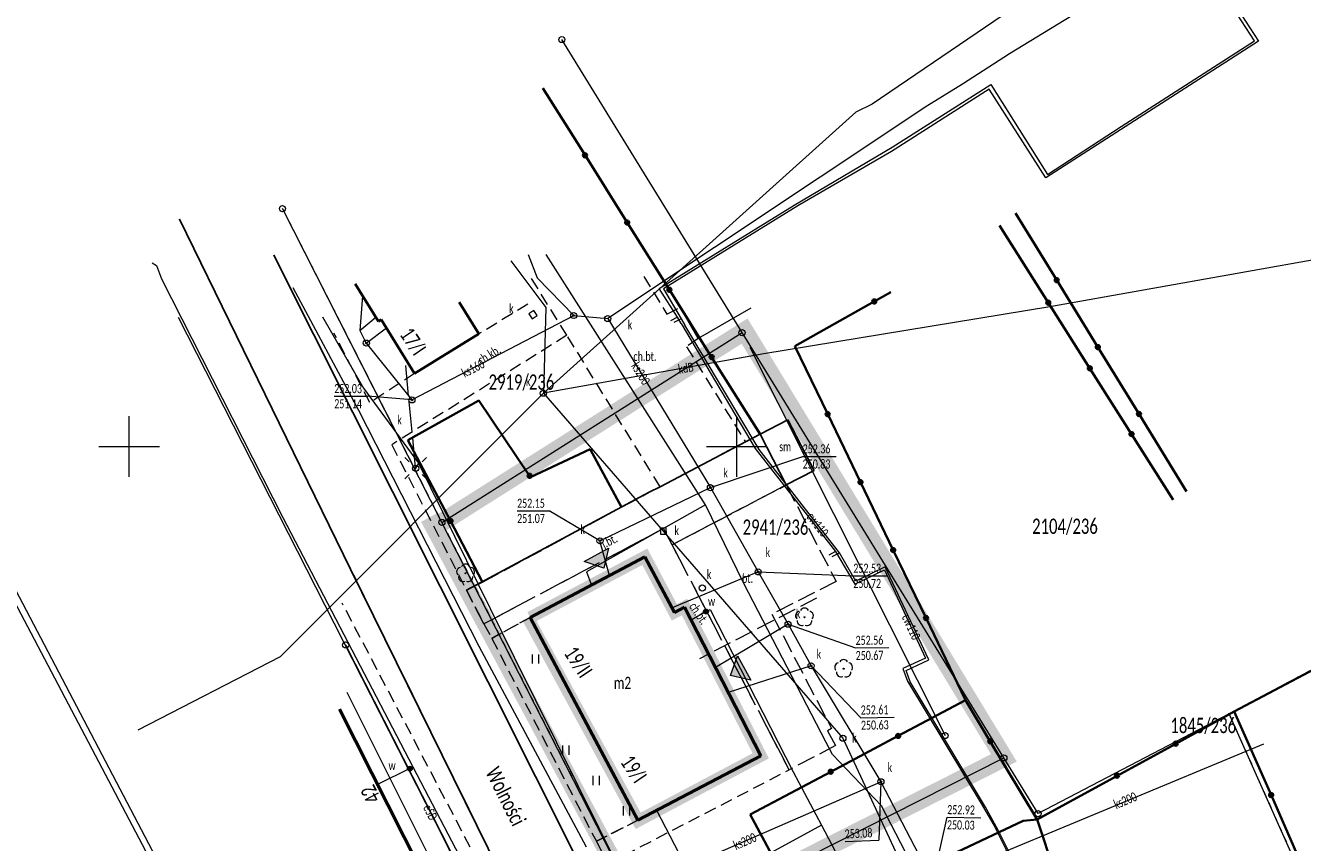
# Model space of a CAD drawing. Header units: millimetres. Extents: x 284606 to 569416, y -192995 to -95103.
# Tile 39 of 178: x 290705 to 290810, y -105242 to -105175. Entities that reach past the tile are written whole.
import ezdxf
from ezdxf.enums import TextEntityAlignment as Align

# ---------------------------------------------------------------- set-up
doc = ezdxf.new("R2010")
doc.units = ezdxf.units.MM
for name, pattern in [('1', [0]), ('1.0_0.5', [1.5, 1, -0.5]), ('11', [3, 2.5, -0.5]), ('2_OTDI', [0]), ('2_OTDM', [0]), ('2_OTKC', [1.5, 1, -0.5]), ('2_OTKJ', [2, 1.5, -0.5]), ('2_OTKK', [0]), ('2_OTKU', [2, 1.5, -0.5]), ('2_OTZI', [1.5, 1, -0.5]), ('2_OTZT', [1.5, 1, -0.5]), ('3_EGBU_A', [0]), ('4_SUCP', [0]), ('4_SUEP_A', [0]), ('4_SUKP', [0]), ('4_SUPP_P', [2, 1.5, -0.5]), ('4_SUTP_A', [0]), ('4_SUWP', [0]), ('GDE', [0]), ('GUZ', [1, 0.5, -0.5])]:
    doc.linetypes.add(name, pattern=pattern)
doc.layers.get('0').update_dxf_attribs({"lineweight": 0})
doc.layers.add('CIENKA', color=3, linetype='Continuous')
for name, color, linetype, lineweight in [('Dzialki', 7, 'GDE', 18), ('EADTD_T_0', 7, 'Continuous', 25), ('EGBB_E_T_0', 7, 'Continuous', 20), ('EGBB_L_0', 7, '3_EGBU_A', 50), ('kreska_wymiar', 4, 'Continuous', 5), ('Numery_dzialek', 7, 'Continuous', 13), ('OTD_E_T_5', 7, 'Continuous', 0), ('OTD_L_14', 7, '2_OTDI', 18), ('OTD_L_8', 7, '2_OTDM', 25), ('OTK_E_T_0', 7, 'Continuous', 0), ('OTK_E_T_1', 7, 'Continuous', 0), ('OTK_E_T_3', 7, 'Continuous', 0), ('OTK_E_T_8', 7, 'Continuous', 25), ('OTK_L_0', 7, '2_OTKJ', 18), ('OTK_L_1', 7, '2_OTKK', 25), ('OTK_L_2', 7, '2_OTKC', 18), ('OTK_L_4', 7, '2_OTKU', 18), ('OTO_L_0', 7, 'Continuous', 35), ('OTZ_L_3', 7, '2_OTZT', 18), ('OTZ_T_0', 3, 'Continuous', 18), ('P_SUCP_L_0', 200, '4_SUPP_P', 18), ('Podzial_sekcyjny_krzyze', 7, '1', 0), ('Punkty', 7, 'Continuous', 18), ('SUCP_E_T_0', 200, 'Continuous', 18), ('SUCP_L_0', 200, '4_SUCP', 18), ('SUE_T_3', 7, 'Continuous', 18), ('SUEP_E_T_0', 1, 'Continuous', 0), ('SUEP_L_0', 1, '4_SUEP_A', 18), ('SUKP_E_T_0', 34, 'Continuous', 0), ('SUKP_L_0', 34, '4_SUKP', 18), ('SUKR_T_0', 34, 'Continuous', 18), ('SUP_E_T_1', 7, 'Continuous', 0), ('SUP_T_2', 7, 'Continuous', 18), ('SUP_T_4', 7, 'Continuous', 18), ('SUTP_L_0', 30, '4_SUTP_A', 18), ('SUW_E_T_2', 5, 'Continuous', 0), ('SUW_T_5', 5, 'Continuous', 18), ('SUWP_L_0', 5, '4_SUWP', 18), ('Uzytki', 90, 'GUZ', 18), ('ZUPPT_L_0', 7, '11', 13)]:
    doc.layers.add(name, color=color, linetype=linetype, lineweight=lineweight)
doc.layers.add('PPOZ', color=7, linetype='Continuous', lineweight=25, true_color=0xe63900)
doc.styles.get("Standard").update_dxf_attribs({"font": 'calibri.ttf'})

# ---------------------------------------------------------------- blocks, each defined once
blk = doc.blocks.new('GRT')
at = {"linetype": 'Continuous'}
blk.add_circle((0, 0), 0.25, dxfattribs=at)
blk = doc.blocks.new('GRO')
at = {"linetype": 'Continuous'}
blk.add_circle((0, 0), 0.045, dxfattribs=at)
blk = doc.blocks.new('2_OTZL')
at = {"linetype": 'Continuous'}
blk.add_circle((0, 0), 0.045, dxfattribs=at)
for centre, start, end in [((-0.36, 0.12), 102.1445, 221.86), ((0, 0.38), 30.1401, 149.8599), ((0.36, 0.12), 318.14, 77.8555), ((-0.22, -0.3), 174.1482, 293.8542), ((0.22, -0.3), 246.1458, 5.8518)]:
    blk.add_arc(centre, 0.375, start, end, dxfattribs=at)
blk = doc.blocks.new('2_OTZT')
at = {"linetype": 'Continuous'}
for p, q in [((-0.2625, -0.375), (-0.2625, 0.375)), ((0.2625, -0.375), (0.2625, 0.375))]:
    blk.add_line(p, q, dxfattribs=at)
blk = doc.blocks.new('4_SUEO_W')
at = {"linetype": 'Continuous'}
for p, q in [((-0.53035, 0.53035), (-0.8839, 0.8839)), ((0.53035, 0.53035), (0.8839, 0.8839)), ((-0.53035, -0.53035), (-0.8839, -0.8839)), ((0.53035, -0.53035), (0.8839, -0.8839))]:
    blk.add_line(p, q, dxfattribs=at)
blk.add_circle((0, 0), 0.025, dxfattribs=at)
blk = doc.blocks.new('4_SUPP')
at = {"linetype": 'Continuous'}
blk.add_circle((0, 0), 0.25, dxfattribs=at)
blk = doc.blocks.new('4_SUPS')
at = {"linetype": 'Continuous'}
blk.add_circle((0, 0), 0.0625, dxfattribs=at)
blk = doc.blocks.new('4_SUPW')
at = {"linetype": 'Continuous'}
blk.add_circle((0, 0), 0.25, dxfattribs=at)
blk = doc.blocks.new('4_SUPW_A')
at = {"linetype": 'Continuous'}
for p, q in [((0.25, 0.25), (-0.25, 0.25)), ((-0.25, 0.25), (-0.25, -0.25)), ((0.25, -0.25), (0.25, 0.25)), ((-0.25, -0.25), (0.25, -0.25))]:
    blk.add_line(p, q, dxfattribs=at)
blk = doc.blocks.new('4_SUWW')
at = {"linetype": 'Continuous'}
for radius in [0.2, 0.175, 0.15, 0.125, 0.1, 0.075, 0.05, 0.025, 0.00715]:
    blk.add_circle((0, 0), radius, dxfattribs=at)

msp = doc.modelspace()

# ---------------------------------------------------------------- hatches: boundary and pattern name
at = {"layer": 'kreska_wymiar'}
h = msp.add_hatch(color=256, dxfattribs=at)
h.dxf.hatch_style = 1
h.paths.add_polyline_path([(290750.64, -105219.18), (290752.63, -105218.09), (290752.25, -105219.75)])
h = msp.add_hatch(color=256, dxfattribs=at)
h.dxf.hatch_style = 1
h.paths.add_polyline_path([(290763.24, -105226.97), (290764.34, -105228.97), (290762.67, -105228.58)])

# ---------------------------------------------------------------- linework, layer by layer
at = {"layer": 'CIENKA', "color": 215, "linetype": '1.0_0.5', "ltscale": 10, "true_color": 0xa655af, "const_width": 1.5}
msp.add_lwpolyline([(290738.92, -105215.97), (290763.83, -105200.22), (290785.17, -105235.36), (290756.25, -105249.97), (290737.87, -105215.57)], dxfattribs=at)
at = {"layer": 'Dzialki'}
for p, q in [((290763.62, -105200.35), (290748.79, -105176.22)), ((290738.92, -105215.97), (290725.8, -105190.14)), ((290738.92, -105215.97), (290763.62, -105200.35)), ((290785.17, -105235.36), (290763.62, -105200.35)), ((290853.55, -105205.19), (290803.7, -105231.74)), ((290756.28, -105249.96), (290738.92, -105215.97)), ((290731, -105226.06), (290741.74, -105247.19)), ((290803.7, -105231.74), (290787.98, -105239.95)), ((290816.92, -105261.35), (290803.7, -105231.74)), ((290756.28, -105249.96), (290785.17, -105235.36)), ((290787.98, -105239.95), (290785.17, -105235.36))]:
    msp.add_line(p, q, dxfattribs=at)
at = {"layer": 'EGBB_L_0', "linetype": '3_EGBU_A'}
for p, q in [((290733.7, -105199.42), (290731.79, -105196.34)), ((290740.35, -105197.85), (290741.96, -105200.46)), ((290733.93, -105199.28), (290733.7, -105199.42)), ((290736.67, -105203.72), (290733.93, -105199.28)), ((290741.96, -105200.46), (290736.67, -105203.72)), ((290755.62, -105218.8), (290746.19, -105223.8)), ((290758.05, -105223.38), (290755.62, -105218.8)), ((290758.88, -105222.94), (290758.05, -105223.38)), ((290765.16, -105235.19), (290758.88, -105222.94)), ((290746.19, -105223.8), (290755.05, -105240.5)), ((290730.5, -105231.36), (290737.12, -105244.48)), ((290755.05, -105240.5), (290765.16, -105235.19))]:
    msp.add_line(p, q, dxfattribs=at)
at = {"layer": 'kreska_wymiar'}
for points in [[(290750.64, -105219.18), (290752.63, -105218.09), (290752.25, -105219.75), (290750.64, -105219.18)], [(290763.24, -105226.97), (290764.34, -105228.97), (290762.67, -105228.58), (290763.24, -105226.97)]]:
    msp.add_lwpolyline(points, dxfattribs=at)
at = {"layer": 'OTD_L_14', "linetype": '2_OTDI'}
for p, q in [((290760.02, -105200.84), (290758.53, -105198.26)), ((290764.35, -105198.34), (290760.02, -105200.84))]:
    msp.add_line(p, q, dxfattribs=at)
at = {"layer": 'OTD_L_8', "linetype": '2_OTDM'}
for p, q in [((290767.39, -105207.53), (290765.1, -105208.71)), ((290769.55, -105211.71), (290767.39, -105207.53)), ((290765.1, -105208.71), (290767.26, -105212.89)), ((290767.26, -105212.89), (290769.55, -105211.71))]:
    msp.add_line(p, q, dxfattribs=at)
at = {"layer": 'OTK_L_0', "linetype": '2_OTKJ'}
for p, q in [((290731.41, -105219.81), (290717.32, -105191.01)), ((290725.1, -105193.96), (290734.86, -105213.43)), ((290756.88, -105213.04), (290763.9, -105209.33)), ((290763.9, -105209.33), (290765.1, -105208.71)), ((290765.1, -105208.71), (290767.26, -105212.89)), ((290734.86, -105213.43), (290754.62, -105252.85)), ((290753.69, -105214.73), (290755.99, -105213.49)), ((290755.99, -105213.49), (290756.88, -105213.04)), ((290767.26, -105212.89), (290757.87, -105217.81)), ((290742.27, -105220.88), (290753.69, -105214.73)), ((290757.16, -105216.48), (290742.38, -105224.33)), ((290757.87, -105217.81), (290757.16, -105216.48)), ((290749.99, -105257.54), (290731.41, -105219.81)), ((290740.95, -105221.56), (290742.27, -105220.88)), ((290742.38, -105224.33), (290740.95, -105221.56))]:
    msp.add_line(p, q, dxfattribs=at)
at = {"layer": 'OTK_L_1', "linetype": '2_OTKK'}
for p, q in [((290731.41, -105219.81), (290717.32, -105191.01)), ((290725.1, -105193.96), (290734.86, -105213.43)), ((290756.88, -105213.04), (290763.9, -105209.33)), ((290763.9, -105209.33), (290765.1, -105208.71)), ((290734.86, -105213.43), (290754.62, -105252.85)), ((290740.95, -105221.56), (290755.99, -105213.49)), ((290755.99, -105213.49), (290756.88, -105213.04)), ((290749.99, -105257.54), (290731.41, -105219.81))]:
    msp.add_line(p, q, dxfattribs=at)
at = {"layer": 'OTK_L_2', "linetype": '2_OTKC'}
for p, q in [((290717.32, -105191.01), (290731.41, -105219.81)), ((290734.86, -105213.43), (290725.1, -105193.96)), ((290749.21, -105200.57), (290746.2, -105195.74)), ((290755.54, -105195.73), (290757.44, -105198.84)), ((290746, -105198), (290741.96, -105200.46)), ((290757.44, -105198.84), (290758.53, -105198.26)), ((290758.53, -105198.26), (290760.02, -105200.84)), ((290732.99, -105206.11), (290730.04, -105200.4)), ((290749.21, -105200.57), (290734.79, -105209.58)), ((290741.96, -105200.46), (290736.67, -105203.72)), ((290756.88, -105213.04), (290749.21, -105200.57)), ((290760.02, -105200.84), (290759.06, -105201.51)), ((290759.06, -105201.51), (290763.9, -105209.33)), ((290736.67, -105203.72), (290732.99, -105206.11)), ((290763.9, -105209.33), (290756.88, -105213.04)), ((290734.79, -105209.58), (290740.95, -105221.56)), ((290754.62, -105252.85), (290734.86, -105213.43)), ((290757.16, -105216.48), (290742.38, -105224.33)), ((290757.87, -105217.81), (290757.16, -105216.48)), ((290767.5, -105236.34), (290757.87, -105217.81)), ((290751.14, -105221.18), (290755.62, -105218.8)), ((290755.62, -105218.8), (290758.05, -105223.38)), ((290731.41, -105219.81), (290749.99, -105257.54)), ((290740.95, -105221.56), (290742.38, -105224.33)), ((290746.19, -105223.8), (290751.14, -105221.18)), ((290742.65, -105245.37), (290730.72, -105222.63)), ((290758.05, -105223.38), (290758.88, -105222.94)), ((290758.88, -105222.94), (290765.16, -105235.19)), ((290743.03, -105225.52), (290746.19, -105223.8)), ((290742.38, -105224.33), (290743.03, -105225.52)), ((290742.38, -105224.33), (290743.03, -105225.52)), ((290743.03, -105225.52), (290751.63, -105242.22)), ((290765.16, -105235.19), (290755.05, -105240.5)), ((290752.58, -105244.07), (290767.5, -105236.34)), ((290755.05, -105240.5), (290751.63, -105242.22)), ((290751.63, -105242.22), (290752.58, -105244.07)), ((290751.63, -105242.22), (290752.58, -105244.07))]:
    msp.add_line(p, q, dxfattribs=at)
at = {"layer": 'OTK_L_4', "linetype": '2_OTKU'}
for p, q in [((290757.87, -105217.81), (290767.26, -105212.89)), ((290767.26, -105212.89), (290771.36, -105220.85)), ((290767.5, -105236.34), (290757.87, -105217.81)), ((290771.36, -105220.85), (290766.07, -105223.52)), ((290766.07, -105223.52), (290770.99, -105232.95)), ((290770.99, -105232.95), (290770.65, -105233.13)), ((290770.65, -105233.13), (290771.32, -105234.35)), ((290771.32, -105234.35), (290767.5, -105236.34))]:
    msp.add_line(p, q, dxfattribs=at)
at = {"layer": 'OTO_L_0'}
for p, q in [((290750.7, -105185.75), (290747.22, -105180.21)), ((290754.17, -105191.28), (290750.7, -105185.75)), ((290789.52, -105196.03), (290786.13, -105190.52)), ((290757.64, -105196.82), (290754.17, -105191.28)), ((290784.81, -105191.54), (290788.82, -105197.88)), ((290761.12, -105202.36), (290757.64, -105196.82)), ((290792.9, -105201.54), (290789.52, -105196.03)), ((290767.97, -105201.47), (290774.5, -105197.78)), ((290774.5, -105197.78), (290775.87, -105197.02)), ((290788.82, -105197.88), (290792.24, -105203.29)), ((290770.67, -105207.06), (290767.97, -105201.47)), ((290796.29, -105207.05), (290792.9, -105201.54)), ((290765.1, -105208.71), (290761.12, -105202.36)), ((290792.24, -105203.29), (290795.67, -105208.7)), ((290736.13, -105209.21), (290741.95, -105205.93)), ((290741.95, -105205.93), (290746.14, -105212.14)), ((290773.37, -105212.66), (290770.67, -105207.06)), ((290800.21, -105213.44), (290796.29, -105207.05)), ((290736.13, -105209.21), (290739.63, -105215.85)), ((290795.67, -105208.7), (290799.09, -105214.11)), ((290746.22, -105212.25), (290751.13, -105209.94)), ((290751.13, -105209.94), (290753.69, -105214.73)), ((290746.14, -105212.14), (290746.22, -105212.25)), ((290776.06, -105218.25), (290773.37, -105212.66)), ((290739.63, -105215.85), (290742.27, -105220.88)), ((290778.76, -105223.85), (290776.06, -105218.25)), ((290782.02, -105230.6), (290778.76, -105223.85)), ((290804.13, -105231.55), (290810.75, -105228.03)), ((290776.47, -105233.55), (290782.02, -105230.6)), ((290784.05, -105234), (290782.02, -105230.6)), ((290799.31, -105234.19), (290804.13, -105231.55)), ((290804.13, -105231.55), (290807.16, -105238.41)), ((290770.92, -105236.5), (290776.47, -105233.55)), ((290787.9, -105240.44), (290784.05, -105234)), ((290794.48, -105236.83), (290799.31, -105234.19)), ((290764.3, -105240.02), (290770.92, -105236.5)), ((290787.9, -105240.44), (290794.48, -105236.83)), ((290807.16, -105238.41), (290810.3, -105245.55)), ((290764.3, -105240.02), (290767.85, -105246.63)), ((290781.31, -105243.13), (290786.76, -105240.55)), ((290786.76, -105240.55), (290787.9, -105240.44)), ((290787.9, -105240.44), (290789.46, -105245.12))]:
    msp.add_line(p, q, dxfattribs=at)
for centre in [(290750.7, -105185.75), (290754.17, -105191.28), (290789.52, -105196.03), (290757.64, -105196.82), (290774.5, -105197.78), (290788.82, -105197.88), (290761.12, -105202.36), (290792.9, -105201.54), (290792.24, -105203.29), (290770.67, -105207.06), (290796.29, -105207.05), (290795.67, -105208.7), (290746.14, -105212.14), (290773.37, -105212.66), (290739.63, -105215.85), (290776.06, -105218.25), (290778.76, -105223.85), (290776.47, -105233.55), (290784.05, -105234), (290799.31, -105234.19), (290770.92, -105236.5), (290794.48, -105236.83), (290807.16, -105238.41)]:
    msp.add_circle(centre, 0.17, dxfattribs=at)
at = {"layer": 'OTZ_L_3', "linetype": '2_OTZI'}
for p, q in [((290746.19, -105223.8), (290743.03, -105225.52)), ((290755.05, -105240.5), (290746.19, -105223.8)), ((290743.03, -105225.52), (290751.63, -105242.22)), ((290751.63, -105242.22), (290755.05, -105240.5))]:
    msp.add_line(p, q, dxfattribs=at)
at = {"layer": 'P_SUCP_L_0', "linetype": '4_SUPP_P'}
msp.add_line((290769.75, -105222.21), (290760.12, -105227.2), dxfattribs=at)
at = {"layer": 'Podzial_sekcyjny_krzyze'}
for p, q in [((290713.19, -105212.23), (290713.19, -105207.23)), ((290763.19, -105212.23), (290763.19, -105207.23)), ((290710.69, -105209.73), (290715.69, -105209.73)), ((290760.69, -105209.73), (290765.69, -105209.73))]:
    msp.add_line(p, q, dxfattribs=at)
at = {"layer": 'PPOZ', "color": 152, "true_color": 0x0070e0, "const_width": 1}
msp.add_lwpolyline([(290746.19, -105223.8), (290755.62, -105218.8), (290758.05, -105223.38), (290758.88, -105222.94), (290765.16, -105235.19), (290755.07, -105240.54), (290746.03, -105223.89)], dxfattribs=at)
at = {"layer": 'SUCP_L_0', "linetype": '4_SUCP'}
for p, q in [((290805.8, -105176.33), (290804.38, -105174.14)), ((290804.7, -105174.16), (290806.12, -105176.34)), ((290794.81, -105183.39), (290805.8, -105176.33)), ((290806.12, -105176.34), (290795.15, -105183.4)), ((290775.98, -105185.09), (290784.1, -105179.92)), ((290784.1, -105179.92), (290788.76, -105187.32)), ((290783.95, -105180.3), (290775.93, -105185.44)), ((290788.62, -105187.61), (290783.95, -105180.3)), ((290795.15, -105183.4), (290788.62, -105187.61)), ((290788.76, -105187.32), (290794.81, -105183.39)), ((290767.91, -105189.85), (290775.98, -105185.09)), ((290775.93, -105185.44), (290768.2, -105189.92)), ((290756.81, -105196.71), (290767.91, -105189.85)), ((290768.2, -105189.92), (290757.16, -105196.75)), ((290758.3, -105199.08), (290756.81, -105196.71)), ((290757.16, -105196.75), (290758.6, -105199.21)), ((290758.3, -105199.08), (290757.74, -105199.37)), ((290758.6, -105199.21), (290758.01, -105199.51)), ((290758.61, -105199.6), (290758.3, -105199.08)), ((290758.6, -105199.21), (290758.91, -105199.74)), ((290758.61, -105199.6), (290764.69, -105209.88)), ((290765.03, -105209.96), (290758.91, -105199.74)), ((290764.69, -105209.88), (290771.31, -105218.38)), ((290771.65, -105218.47), (290765.03, -105209.96)), ((290719.47, -105252.36), (290701.88, -105218.97)), ((290702.06, -105218.18), (290726.59, -105264.87)), ((290771.31, -105218.38), (290770.75, -105218.66)), ((290771.05, -105218.78), (290771.65, -105218.47)), ((290771.31, -105218.38), (290772.9, -105221.06)), ((290772.99, -105220.8), (290771.65, -105218.47)), ((290772.9, -105221.06), (290775.34, -105219.87)), ((290775.41, -105219.62), (290772.99, -105220.8)), ((290775.34, -105219.87), (290778.73, -105227.14)), ((290778.98, -105227.28), (290775.41, -105219.62)), ((290778.73, -105227.14), (290776.85, -105228)), ((290777.13, -105228.16), (290778.98, -105227.28)), ((290776.85, -105228), (290777.23, -105229.04)), ((290777.45, -105229.09), (290777.13, -105228.16)), ((290777.23, -105229.04), (290783.39, -105239.24)), ((290783.66, -105239.42), (290777.45, -105229.09)), ((290783.39, -105239.24), (290784.45, -105241.1)), ((290784.7, -105241.31), (290783.66, -105239.42)), ((290784.45, -105241.1), (290790, -105252.3)), ((290790.3, -105252.46), (290784.7, -105241.31))]:
    msp.add_line(p, q, dxfattribs=at)
at = {"layer": 'SUEP_L_0', "linetype": '4_SUEP_A'}
for p, q in [((290760.61, -105214.52), (290747.49, -105193.91)), ((290739.1, -105242.05), (290717.24, -105199.1)), ((290729.09, -105199.06), (290732.47, -105204.93)), ((290764.26, -105201.54), (290780.33, -105233.52)), ((290732.47, -105204.93), (290737, -105211.1)), ((290737, -105211.1), (290736.76, -105211.51)), ((290737, -105211.1), (290744.88, -105227.08)), ((290760.61, -105214.52), (290750.82, -105220.05)), ((290763.74, -105220.95), (290760.61, -105214.52)), ((290750.82, -105220.05), (290751.24, -105221.13)), ((290770.54, -105234.08), (290763.74, -105220.95)), ((290744.88, -105227.08), (290753.77, -105245.01)), ((290771.06, -105235.07), (290770.54, -105234.08)), ((290775.1, -105239.32), (290771.06, -105235.07)), ((290778.8, -105246.43), (290775.1, -105239.32)), ((290752.98, -105270.28), (290739.1, -105242.05))]:
    msp.add_line(p, q, dxfattribs=at)
at = {"layer": 'SUKP_L_0', "linetype": '4_SUKP'}
for p, q in [((290795.58, -105167.08), (290774.34, -105181.54)), ((290791.89, -105173.57), (290785.62, -105177.4)), ((290785.62, -105177.4), (290781.76, -105179.9)), ((290781.76, -105179.9), (290778.84, -105181.69)), ((290772.98, -105182.2), (290747.27, -105205.34)), ((290778.84, -105181.69), (290752.57, -105199.19)), ((290774.34, -105181.54), (290772.98, -105182.2)), ((290850.17, -105187.33), (290788.95, -105198.23)), ((290744.59, -105194.43), (290747.48, -105198.27)), ((290746.01, -105193.91), (290746.77, -105195.83)), ((290746.77, -105195.83), (290749.77, -105198.94)), ((290732.39, -105197.31), (290732.18, -105200.16)), ((290736.45, -105205.89), (290749.77, -105198.94)), ((290747.48, -105198.27), (290747.27, -105205.34)), ((290749.77, -105198.94), (290752.57, -105199.19)), ((290788.95, -105198.23), (290765.4, -105202.1)), ((290732.18, -105200.16), (290733.47, -105199.07)), ((290732.7, -105201.21), (290734.35, -105199.96)), ((290752.57, -105199.19), (290761.02, -105213.11)), ((290732.18, -105200.16), (290732.7, -105201.21)), ((290732.7, -105201.21), (290736.45, -105205.89)), ((290765.4, -105202.1), (290747.27, -105205.34)), ((290747.27, -105205.34), (290725.6, -105227.05)), ((290747.27, -105205.34), (290757.14, -105216.69)), ((290751.93, -105217.49), (290761.02, -105213.11)), ((290761.02, -105213.11), (290764.95, -105220.05)), ((290757.14, -105216.69), (290771.92, -105233.74)), ((290752.72, -105220.34), (290751.93, -105217.49)), ((290764.95, -105220.05), (290757.86, -105223.01)), ((290764.95, -105220.05), (290767.41, -105224.36)), ((290767.41, -105224.36), (290761.44, -105227.93)), ((290767.41, -105224.36), (290769.3, -105227.78)), ((290725.6, -105227.05), (290713.89, -105233.08)), ((290769.3, -105227.78), (290762.49, -105229.97)), ((290769.3, -105227.78), (290775.05, -105237.32)), ((290771.92, -105233.74), (290778.62, -105248.16)), ((290806.53, -105234.23), (290779.32, -105245.53)), ((290757.13, -105245.12), (290775.05, -105237.32)), ((290775.05, -105237.32), (290779.32, -105245.53))]:
    msp.add_line(p, q, dxfattribs=at)
at = {"layer": 'SUKR_T_0', "linetype": 'Continuous', "lineweight": 0}
for p, q in [((290730.06, -105205.58), (290732.83, -105205.58)), ((290736.45, -105205.89), (290732.83, -105205.58)), ((290761.02, -105213.11), (290768.61, -105210.54)), ((290768.61, -105210.54), (290771.38, -105210.54)), ((290745.11, -105215.02), (290747.74, -105215.02)), ((290751.93, -105217.49), (290747.74, -105215.02)), ((290764.95, -105220.05), (290772.78, -105220.37)), ((290772.78, -105220.37), (290775.55, -105220.37)), ((290767.41, -105224.36), (290772.97, -105226.31)), ((290772.97, -105226.31), (290775.71, -105226.28)), ((290769.3, -105227.78), (290773.4, -105232.05)), ((290773.4, -105232.05), (290776.14, -105232)), ((290775.05, -105237.32), (290774.87, -105242.13)), ((290779.32, -105245.53), (290780.49, -105240.24)), ((290780.49, -105240.24), (290783.26, -105240.29)), ((290772.1, -105242.25), (290774.87, -105242.13))]:
    msp.add_line(p, q, dxfattribs=at)
at = {"layer": 'SUTP_L_0', "linetype": '4_SUTP_A'}
for p, q in [((290732.09, -105206.75), (290726.67, -105196.65)), ((290741.98, -105226.19), (290732.09, -105206.75)), ((290750.81, -105242.72), (290741.98, -105226.19)), ((290731.1, -105229.94), (290752.53, -105272.88)), ((290764.92, -105255.66), (290756.61, -105239.68))]:
    msp.add_line(p, q, dxfattribs=at)
at = {"layer": 'SUWP_L_0', "linetype": '4_SUWP'}
for p, q in [((290715.09, -105194.61), (290715.44, -105194.81)), ((290715.44, -105194.81), (290715.85, -105195.93)), ((290715.85, -105195.93), (290725.84, -105215.56)), ((290725.84, -105215.56), (290736.53, -105236.09)), ((290760.68, -105223.29), (290761, -105223.13)), ((290761, -105223.13), (290767.84, -105236.51)), ((290759.42, -105223.98), (290760.68, -105223.29)), ((290736.28, -105236.24), (290733.62, -105237.54)), ((290736.53, -105236.09), (290736.28, -105236.24)), ((290736.53, -105236.09), (290745.89, -105254.02)), ((290767.84, -105236.51), (290770.17, -105240.91)), ((290770.17, -105240.91), (290765.98, -105243.17)), ((290770.17, -105240.91), (290773.56, -105247.32))]:
    msp.add_line(p, q, dxfattribs=at)
at = {"layer": 'Uzytki'}
for p, q in [((290725.8, -105190.14), (290738.92, -105215.97)), ((290853.55, -105205.19), (290803.7, -105231.74)), ((290738.92, -105215.97), (290756.28, -105249.96)), ((290741.74, -105247.19), (290731, -105226.06)), ((290803.7, -105231.74), (290816.92, -105261.35))]:
    msp.add_line(p, q, dxfattribs=at)
at = {"layer": 'ZUPPT_L_0', "linetype": '11'}
msp.add_line((290736.76, -105211.51), (290735.88, -105202.44), dxfattribs=at)

# ---------------------------------------------------------------- block references
at = {"layer": 'OTZ_L_3'}
for p in [(290746.63, -105227.22), (290749.13, -105234.72), (290751.63, -105237.22), (290754.13, -105239.72)]:
    msp.add_blockref('2_OTZT', p, dxfattribs=at)
at = {"layer": 'OTZ_T_0'}
for p in [(290740.87, -105220.16), (290768.76, -105223.78), (290771.98, -105228.02)]:
    msp.add_blockref('2_OTZL', p, dxfattribs=at)
at = {"layer": 'Punkty'}
for name, p in [('GRT', (290748.79, -105176.22)), ('GRT', (290725.8, -105190.14)), ('GRT', (290763.62, -105200.35)), ('GRT', (290738.92, -105215.97)), ('GRT', (290731, -105226.06)), ('GRO', (290803.7, -105231.74)), ('GRT', (290785.17, -105235.36)), ('GRT', (290787.98, -105239.95))]:
    msp.add_blockref(name, p, dxfattribs=at)
at = {"layer": 'SUE_T_3'}
for name in ['4_SUEO_W', '4_SUPP']:
    msp.add_blockref(name, (290736.76, -105211.51), dxfattribs=at)
at = {"layer": 'SUKR_T_0'}
for p in [(290749.77, -105198.94), (290732.7, -105201.21), (290736.45, -105205.89), (290761.02, -105213.11), (290751.93, -105217.49), (290764.95, -105220.05), (290767.41, -105224.36), (290769.3, -105227.78), (290775.05, -105237.32)]:
    msp.add_blockref('4_SUPS', p, dxfattribs=at)
at = {"layer": 'SUP_T_2'}
for p in [(290736.76, -105211.51), (290780.33, -105233.52)]:
    msp.add_blockref('4_SUPP', p, dxfattribs=at)
at = {"layer": 'SUP_T_4'}
for name, p, rotation in [('4_SUPW_A', (290746.42, -105198.86), 304.0771943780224), ('4_SUPW', (290747.27, -105205.34), 233.1300967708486), ('4_SUPW_A', (290757.14, -105216.69), 1.888182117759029), ('4_SUPW', (290771.92, -105233.74), 300.9637585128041)]:
    msp.add_blockref(name, p, dxfattribs=dict(at, rotation=rotation))
for p in [(290749.77, -105198.94), (290752.57, -105199.19), (290732.7, -105201.21), (290736.45, -105205.89), (290761.02, -105213.11), (290751.93, -105217.49), (290764.95, -105220.05), (290760.35, -105221.37), (290767.41, -105224.36), (290769.3, -105227.78), (290775.05, -105237.32)]:
    msp.add_blockref('4_SUPW', p, dxfattribs=at)
at = {"layer": 'SUW_T_5'}
for p in [(290760.65, -105223.31), (290736.28, -105236.24)]:
    msp.add_blockref('4_SUWW', p, dxfattribs=at)

# ---------------------------------------------------------------- texts
at = {"layer": 'EADTD_T_0', "width": 0.7}
for s, rotation, p in [('17/I', 304.0175, (290736.03, -105201.42)), ('19/II', 303.538, (290749.63, -105227.81)), ('19/I', 304.3018, (290754.19, -105236.63)), ('42', 117.6236, (290733.61, -105238.07))]:
    msp.add_text(s, height=1.25, rotation=rotation, dxfattribs=at).set_placement(p, align=Align.CENTER)
at = {"layer": 'EGBB_E_T_0', "width": 0.7}
msp.add_text('m2', height=1, dxfattribs=at).set_placement((290753.78, -105229.18), align=Align.MIDDLE)
at = {"layer": 'Numery_dzialek', "width": 0.7}
for s, p in [('2919/236', (290742.76, -105203.79)), ('2941/236', (290763.67, -105215.73)), ('2104/236', (290787.49, -105215.66))]:
    msp.add_text(s, height=1.26, dxfattribs=at).set_placement(p, align=Align.TOP_LEFT)
msp.add_text('1845/236', height=1.26, dxfattribs=at).set_placement((290804.28, -105232.06), align=Align.TOP_RIGHT)
at = {"layer": 'OTD_E_T_5', "lineweight": 9, "width": 0.7}
msp.add_text('sm', height=0.75, dxfattribs=at).set_placement((290766.68, -105210.11))
at = {"layer": 'OTK_E_T_0', "lineweight": 9, "width": 0.7}
msp.add_text('j.bt.', height=0.75, rotation=26.5651, dxfattribs=at).set_placement((290752.72, -105217.57), align=Align.MIDDLE)
at = {"layer": 'OTK_E_T_1', "lineweight": 9, "width": 0.7}
for s, rotation, p in [('ch.kb.', 31.7335, (290742.8, -105202.16)), ('ch.bt.', 304.3461, (290760.09, -105223.45))]:
    msp.add_text(s, height=0.75, rotation=rotation, dxfattribs=at).set_placement(p, align=Align.MIDDLE)
msp.add_text('ch.bt.', height=0.75, dxfattribs=at).set_placement((290755.63, -105202.28), align=Align.MIDDLE)
at = {"layer": 'OTK_E_T_3', "lineweight": 9, "width": 0.7}
msp.add_text('bt.', height=0.75, rotation=359.2883, dxfattribs=at).set_placement((290764.08, -105220.55), align=Align.MIDDLE)
at = {"layer": 'OTK_E_T_8', "width": 0.7}
msp.add_text('Wolności', height=1.25, rotation=296.6599, dxfattribs=at).set_placement((290744.22, -105238.51), align=Align.MIDDLE)
at = {"layer": 'SUCP_E_T_0', "lineweight": 9, "width": 0.7}
for rotation, p in [(307.8796, (290769.84, -105216.14)), (294.9996, (290777.54, -105224.58))]:
    msp.add_text('cw110', height=0.75, rotation=rotation, dxfattribs=at).set_placement(p, align=Align.MIDDLE)
at = {"layer": 'SUEP_E_T_0', "lineweight": 9, "width": 0.7}
msp.add_text('eSD', height=0.75, rotation=296.9688, dxfattribs=at).set_placement((290737.97, -105239.84), align=Align.MIDDLE)
at = {"layer": 'SUKP_E_T_0', "lineweight": 9, "width": 0.7}
for s, rotation, p in [('ks160', 27.5543, (290741.47, -105203.27)), ('ks200', 301.2594, (290755.31, -105203.7)), ('kdB', 10.1445, (290758.99, -105203.24)), ('ks200', 22.9141, (290795.15, -105238.84)), ('ks200', 23.522, (290763.84, -105242.2))]:
    msp.add_text(s, height=0.75, rotation=rotation, dxfattribs=at).set_placement(p, align=Align.MIDDLE)
at = {"layer": 'SUKR_T_0', "lineweight": 9, "width": 0.7}
for s, p in [('252.03', (290730.06, -105204.58)), ('251.14', (290730.06, -105205.83)), ('252.36', (290768.61, -105209.54)), ('250.83', (290768.61, -105210.79)), ('252.15', (290745.11, -105214.02)), ('251.07', (290745.11, -105215.27)), ('252.53', (290772.78, -105219.37)), ('250.72', (290772.78, -105220.62))]:
    msp.add_text(s, height=0.75, dxfattribs=at).set_placement(p, align=Align.TOP_LEFT)
for s, rotation, p in [('252.56', 0.5617, (290772.96, -105225.31)), ('250.67', 0.5617, (290772.97, -105226.56)), ('252.61', 1.0139, (290773.38, -105231.05)), ('250.63', 1.0139, (290773.4, -105232.3)), ('252.92', 359.1013, (290780.51, -105239.24)), ('250.03', 359.1013, (290780.49, -105240.49)), ('253.08', 2.5734, (290772.05, -105241.25))]:
    msp.add_text(s, height=0.75, rotation=rotation, dxfattribs=at).set_placement(p, align=Align.TOP_LEFT)
at = {"layer": 'SUP_E_T_1', "lineweight": 9, "width": 0.7}
for p in [(290744.45, -105198.74), (290754.21, -105200.08), (290745.84, -105204.73), (290735.25, -105207.91), (290762.08, -105212.27), (290750.33, -105216.94), (290758.06, -105217.02), (290765.56, -105218.82), (290760.72, -105220.62), (290768.06, -105223.88), (290769.76, -105227.19), (290772.68, -105234.1), (290775.6, -105236.52)]:
    msp.add_text('k', height=0.75, dxfattribs=at).set_placement(p)
at = {"layer": 'SUW_E_T_2', "lineweight": 9, "width": 0.7}
for p in [(290760.82, -105222.85), (290734.53, -105236.37)]:
    msp.add_text('w', height=0.75, dxfattribs=at).set_placement(p)

doc.saveas('drawing.dxf')
